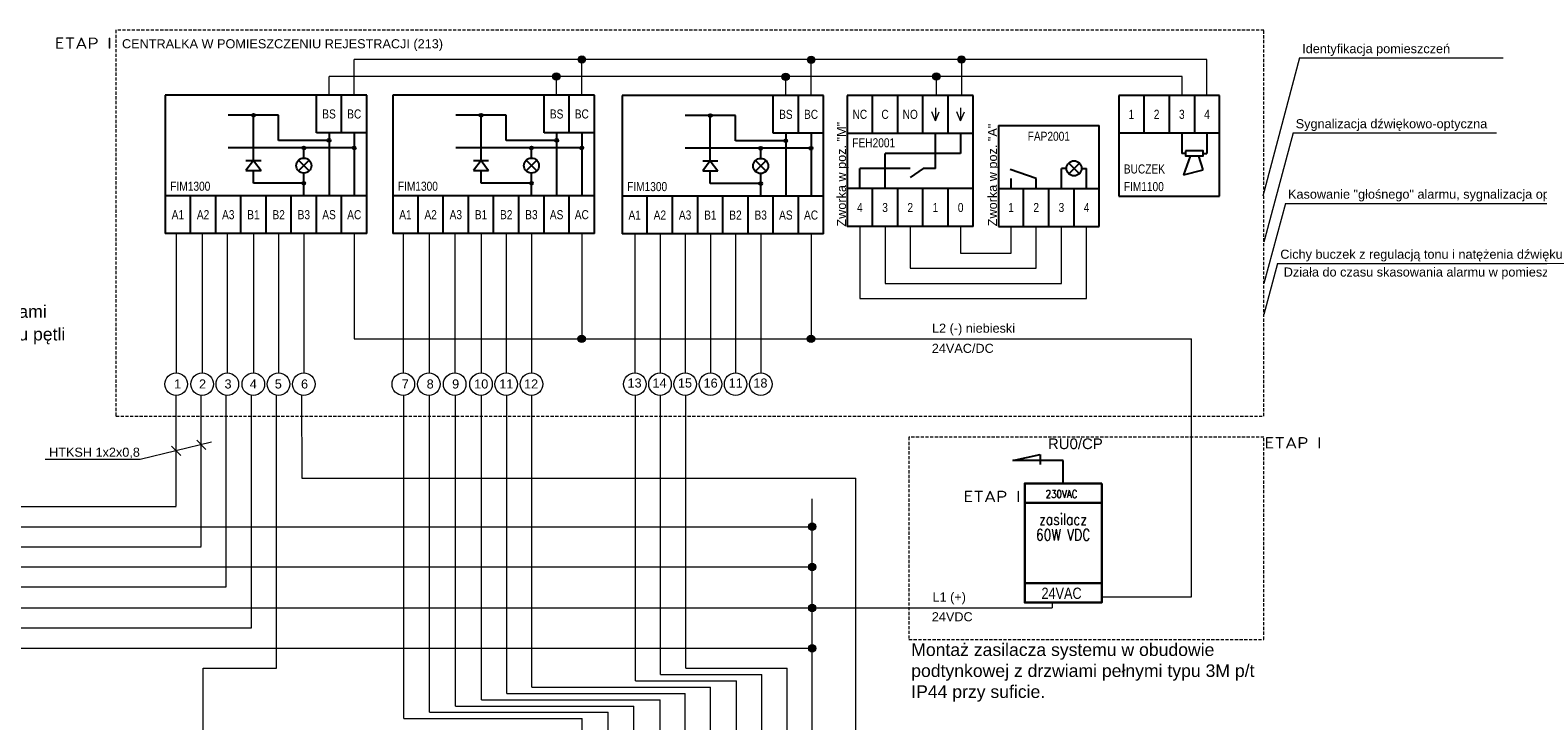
# Model space of a CAD drawing. Header units: millimetres. Extents: x 94562 to 148980, y -25377 to 3008.
# Tile 112 of 140: x 101080 to 103474, y -16677 to -15580. Entities that reach past the tile are written whole.
import ezdxf
from ezdxf.enums import TextEntityAlignment as Align

# ---------------------------------------------------------------- set-up
doc = ezdxf.new("R2010")
doc.units = ezdxf.units.MM
doc.linetypes.add('DASHED2', pattern=[0.375, 0.25, -0.125])
for name, color, linetype, lineweight in [('2DE_TXTMARK', 41, 'Continuous', 18), ('2DE_TXTNUM', 11, 'Continuous', 18), ('2DE_TXTPIN', 131, 'Continuous', 18)]:
    doc.layers.add(name, color=color, linetype=linetype, lineweight=lineweight)
for name, color, linetype in [('ABB_OTHER', 252, 'Continuous'), ('tt_opis', 30, 'Continuous'), ('tt_pomoc', 42, 'Continuous'), ('tt_symbole', 40, 'Continuous')]:
    doc.layers.add(name, color=color, linetype=linetype)
doc.styles.add('CP_ATTR', font='arial.ttf')
doc.styles.add('CP_DESC', font='arial.ttf')
doc.styles.add('CP_ELATT', font='arial.ttf')
doc.styles.add('iso', font='isocpeur.ttf', dxfattribs={"width": 1.2})
doc.styles.add('ROMANS', font='romans', dxfattribs={"width": 0.85})
doc.styles.get("Standard").update_dxf_attribs({"font": 'arial.ttf'})

# ---------------------------------------------------------------- blocks, each defined once
blk = doc.blocks.new('cpel_sig_SH0009A')
for points in [[(-2.2, 9.75, 1), (-2.8, 9.75, 1)], [(7.8, 3.25, 1), (7.2, 3.25, 1)], [(12.8, 4.75, 1), (12.2, 4.75, 1)], [(17.8, 3.25, 1), (17.2, 3.25, 1)], [(7.8, -3.75, 1), (7.2, -3.75, 1)]]:
    blk.add_hatch(color=256).paths.add_polyline_path(points)
for p, q in [((-20, 13.75), (-20, -13.75)), ((10, 13.75), (-20, 13.75)), ((10, 6.25), (10, 13.75)), ((15, 13.75), (10, 13.75)), ((15, 6.25), (15, 13.75)), ((20, 13.75), (15, 13.75)), ((20, -13.75), (20, 13.75)), ((2.5, 9.75), (-7.5, 9.75)), ((-2.5, 0.75), (-2.5, 9.75)), ((2.5, 4.75), (2.5, 9.75)), ((15, 6.25), (10, 6.25)), ((12.5, 6.25), (12.5, -6.25)), ((20, 6.25), (15, 6.25)), ((17.5, 6.25), (17.5, -6.25)), ((17.5, 3.25), (-7.5, 3.25)), ((12.5, 4.75), (2.5, 4.75)), ((7.5, 1.25), (7.5, 3.25)), ((-2.5, 0.75), (-4, -1.25)), ((-4, 0.75), (-1, 0.75)), ((-2.5, 0.75), (-1, -1.25)), ((8.56, 0.81), (6.44, -1.31)), ((8.56, -1.31), (6.44, 0.81)), ((-4, -1.25), (-1, -1.25)), ((-2.5, -3.75), (-2.5, -1.25)), ((7.5, -6.25), (7.5, -1.75)), ((7.5, -3.75), (-2.5, -3.75)), ((-15, -6.25), (-20, -6.25)), ((-15, -13.75), (-15, -6.25)), ((-10, -6.25), (-15, -6.25)), ((-10, -13.75), (-10, -6.25)), ((-5, -6.25), (-10, -6.25)), ((-5, -13.75), (-5, -6.25)), ((0, -6.25), (-5, -6.25)), ((0, -13.75), (0, -6.25)), ((5, -6.25), (0, -6.25)), ((5, -13.75), (5, -6.25)), ((10, -6.25), (5, -6.25)), ((10, -13.75), (10, -6.25)), ((15, -6.25), (10, -6.25)), ((15, -13.75), (15, -6.25)), ((20, -6.25), (15, -6.25)), ((-15, -13.75), (-20, -13.75)), ((-10, -13.75), (-15, -13.75)), ((-5, -13.75), (-10, -13.75)), ((0, -13.75), (-5, -13.75)), ((5, -13.75), (0, -13.75)), ((10, -13.75), (5, -13.75)), ((15, -13.75), (10, -13.75)), ((20, -13.75), (15, -13.75))]:
    blk.add_line(p, q)
for centre, radius in [((-2.5, 9.75), 0.3), ((7.5, 3.25), 0.3), ((12.5, 4.75), 0.3), ((17.5, 3.25), 0.3), ((7.5, -0.25), 1.5), ((7.5, -3.75), 0.3)]:
    blk.add_circle(centre, radius)
at = {"linetype": 'Continuous', "style": 'CP_ATTR', "flags": 9}
for tag in ['OTHER1', 'MARK2', 'NAME', 'NUMBER', 'GROUP', 'ARTICLE', 'PRODUCT-TYPE', 'ORDER-NO', 'PRODUCER', 'VOLTAGE', 'POWER', 'CHARACTER', 'OTHER', 'LINK', 'CURRENT', 'IP', 'WEIGHT', 'FUNCTION', 'EL-STATUS']:
    blk.add_attdef(tag, text='', height=0.00005, dxfattribs=at).set_placement((-19.48, -13.23), align=Align.MIDDLE_LEFT)
at = {"layer": '2DE_TXTMARK', "linetype": 'ByBlock', "style": 'CP_ELATT', "width": 0.8, "flags": 8}
blk.add_attdef('MARK1', (-19, -5.25), '', height=1.8, dxfattribs=at)
at = {"layer": '2DE_TXTNUM', "linetype": 'ByBlock', "style": 'CP_ELATT', "width": 0.8, "flags": 8}
blk.add_attdef('TAG', text='', height=2.5, dxfattribs=at).set_placement((-22, 11.39), align=Align.RIGHT)
at = {"layer": '2DE_TXTPIN', "linetype": 'ByBlock', "style": 'CP_ELATT', "width": 0.8}
for s, p in [('BS', (12.5, 10)), ('BC', (17.5, 10)), ('A1', (-17.5, -10)), ('A2', (-12.5, -10)), ('A3', (-7.5, -10)), ('B1', (-2.5, -10)), ('B2', (2.5, -10)), ('B3', (7.5, -10)), ('AS', (12.5, -10)), ('AC', (17.5, -10))]:
    blk.add_text(s, height=1.8, dxfattribs=at).set_placement(p, align=Align.MIDDLE_CENTER)
blk = doc.blocks.new('cpel_sig_SH0005A')
for p, q in [((-12.5, 13), (-12.5, -13)), ((-7.5, 13), (-12.5, 13)), ((-7.5, 5.5), (-7.5, 13)), ((-2.5, 13), (-7.5, 13)), ((-2.5, 5.5), (-2.5, 13)), ((2.5, 13), (-2.5, 13)), ((2.5, 5.5), (2.5, 13)), ((7.5, 13), (2.5, 13)), ((7.5, 5.5), (7.5, 13)), ((12.5, 13), (7.5, 13)), ((12.5, -13), (12.5, 13)), ((-12.5, 5.5), (-7.5, 5.5)), ((-7.5, 5.5), (-2.5, 5.5)), ((-2.5, 5.5), (2.5, 5.5)), ((2.5, 5.5), (7.5, 5.5)), ((7.5, 5.5), (12.5, 5.5)), ((10, 5.5), (10, 1.5)), ((10, 1.5), (-5, 1.5)), ((-5, -5.5), (-5, 1.5)), ((-10, -5.5), (-10, -1.5)), ((0, -1.5), (-10, -1.5)), ((5, -1.5), (2.54, -1.5)), ((-7.5, -5.5), (-12.5, -5.5)), ((-7.5, -13), (-7.5, -5.5)), ((-2.5, -5.5), (-7.5, -5.5)), ((-2.5, -13), (-2.5, -5.5)), ((2.5, -5.5), (-2.5, -5.5)), ((2.5, -13), (2.5, -5.5)), ((7.5, -5.5), (2.5, -5.5)), ((7.5, -13), (7.5, -5.5)), ((12.5, -5.5), (7.5, -5.5)), ((-7.5, -13), (-12.5, -13)), ((-2.5, -13), (-7.5, -13)), ((2.5, -13), (-2.5, -13)), ((7.5, -13), (2.5, -13)), ((12.5, -13), (7.5, -13))]:
    blk.add_line(p, q)
for points in [[(5, -1.5), (5, 5.5)], [(2.54, -1.5), (0, -3.27)]]:
    blk.add_lwpolyline(points)
at = {"layer": '2DE_TXTPIN', "linetype": 'ByBlock'}
for p, q in [((5, 7.98), (4.25, 9.76)), ((5, 10.52), (5, 7.98)), ((5, 7.98), (5.75, 9.76)), ((10, 7.98), (9.25, 9.76)), ((10, 10.52), (10, 7.98)), ((10, 7.98), (10.75, 9.76))]:
    blk.add_line(p, q, dxfattribs=at)
at = {"linetype": 'Continuous', "style": 'CP_ATTR', "flags": 9}
for tag in ['NAME', 'ARTICLE', 'MARK2', 'OTHER1', 'PRODUCT-TYPE', 'ORDER-NO', 'PRODUCER', 'VOLTAGE', 'CURRENT', 'POWER', 'CHARACTER', 'IP', 'OTHER', 'LINK', 'WEIGHT', 'NUMBER', 'GROUP', 'FUNCTION', 'EL-STATUS']:
    blk.add_attdef(tag, text='', height=0.00005, dxfattribs=at).set_placement((-12.47, -13.02), align=Align.MIDDLE_LEFT)
at = {"layer": '2DE_TXTMARK', "linetype": 'ByBlock', "style": 'CP_ELATT', "width": 0.8, "flags": 8}
blk.add_attdef('MARK1', text='', height=1.8, dxfattribs=at).set_placement((-11.5, 4.5), align=Align.TOP_LEFT)
at = {"layer": '2DE_TXTNUM', "linetype": 'ByBlock', "style": 'CP_ELATT', "width": 0.8, "flags": 8}
blk.add_attdef('TAG', text='', height=2.5, dxfattribs=at).set_placement((-14.5, 10.64), align=Align.RIGHT)
at = {"layer": '2DE_TXTPIN', "linetype": 'ByBlock', "style": 'CP_ELATT', "width": 0.8}
for s, p in [('NC', (-10, 9.25)), ('C', (-5, 9.25)), ('NO', (0, 9.25)), ('4', (-10, -9.25)), ('3', (-5, -9.25)), ('2', (0, -9.25)), ('1', (5, -9.25)), ('0', (10, -9.25))]:
    blk.add_text(s, height=1.8, dxfattribs=at).set_placement(p, align=Align.MIDDLE_CENTER)
blk = doc.blocks.new('cpelh_sig_SH0011A')
for p, q in [((-10, 10), (-10, -10)), ((-10, 10), (10, 10)), ((10, -10), (10, 10)), ((-2.5, -0.5), (-7.69, 1.3)), ((3.5, 1.52), (2.5, 1.52)), ((6.06, 0.46), (3.94, 2.58)), ((3.94, 0.46), (6.06, 2.58)), ((6.5, 1.52), (7.5, 1.52)), ((-10, -2.5), (-5, -2.5)), ((-7.5, -2.5), (-7.5, -0.5)), ((-5, -2.5), (0, -2.5)), ((-5, -10), (-5, -2.5)), ((-2.5, -2.5), (-2.5, -0.5)), ((0, -2.5), (5, -2.5)), ((0, -10), (0, -2.5)), ((5, -2.5), (10, -2.5)), ((5, -10), (5, -2.5)), ((-10, -10), (-5, -10)), ((-5, -10), (0, -10)), ((0, -10), (5, -10)), ((5, -10), (10, -10))]:
    blk.add_line(p, q)
for points in [[(2.5, -2.5), (2.5, 1.5)], [(7.5, -2.5), (7.5, 1.5)]]:
    blk.add_lwpolyline(points)
blk.add_circle((5, 1.52), 1.5)
at = {"linetype": 'Continuous', "style": 'CP_ATTR', "flags": 9}
for tag in ['NAME', 'ARTICLE', 'MARK2', 'OTHER1', 'PRODUCT-TYPE', 'ORDER-NO', 'PRODUCER', 'VOLTAGE', 'CURRENT', 'POWER', 'CHARACTER', 'IP', 'OTHER', 'LINK', 'WEIGHT', 'NUMBER', 'GROUP', 'FUNCTION', 'EL-STATUS']:
    blk.add_attdef(tag, text='', height=0.00005, dxfattribs=at).set_placement((-9.97, -10.02), align=Align.MIDDLE_LEFT)
at = {"layer": '2DE_TXTMARK', "linetype": 'ByBlock', "style": 'CP_ELATT', "width": 0.8, "flags": 8}
blk.add_attdef('MARK1', text='', height=1.8, dxfattribs=at).set_placement((0, 7), align=Align.CENTER)
at = {"layer": '2DE_TXTNUM', "linetype": 'ByBlock', "style": 'CP_ELATT', "width": 0.8, "flags": 8}
blk.add_attdef('TAG', text='', height=2.5, dxfattribs=at).set_placement((-12, 7.64), align=Align.RIGHT)
at = {"layer": '2DE_TXTPIN', "linetype": 'ByBlock', "style": 'CP_ELATT', "width": 0.8}
for s, p in [('1', (-7.5, -6.25)), ('2', (-2.5, -6.25)), ('3', (2.5, -6.25)), ('4', (7.5, -6.25))]:
    blk.add_text(s, height=1.8, dxfattribs=at).set_placement(p, align=Align.MIDDLE_CENTER)
blk = doc.blocks.new('cpel_sig_SH0008A')
for p, q in [((-10, 10), (-10, -10)), ((-5, 10), (-10, 10)), ((-5, 10), (-5, 2.5)), ((0, 10), (-5, 10)), ((0, 10), (0, 2.5)), ((5, 10), (0, 10)), ((5, 10), (5, 2.5)), ((10, 10), (5, 10)), ((10, -10), (10, 10)), ((-5, 2.5), (-10, 2.5)), ((0, 2.5), (-5, 2.5)), ((5, 2.5), (0, 2.5)), ((10, 2.5), (5, 2.5)), ((3.25, -1.5), (2.5, -1.5)), ((4.14, -2.03), (2.86, -5.75)), ((6.72, -4.76), (5.9, -2.03)), ((6.75, -1.5), (7.5, -1.5)), ((2.86, -5.75), (6.72, -4.76)), ((-10, -10), (10, -10))]:
    blk.add_line(p, q)
for points in [[(2.5, 2.5), (2.5, -1.5)], [(7.5, 2.5), (7.5, -1.5)]]:
    blk.add_lwpolyline(points)
blk.add_lwpolyline([(3.25, -1), (3.25, -2), (6.75, -2), (6.75, -1)], close=True)
at = {"linetype": 'Continuous', "style": 'CP_ATTR', "flags": 9}
for tag in ['EL-STATUS', 'FUNCTION', 'GROUP', 'NUMBER', 'WEIGHT', 'LINK', 'OTHER', 'IP', 'CHARACTER', 'POWER', 'CURRENT', 'VOLTAGE', 'PRODUCER', 'ORDER-NO', 'PRODUCT-TYPE', 'OTHER1', 'MARK2', 'ARTICLE', 'NAME']:
    blk.add_attdef(tag, text='', height=0.00005, dxfattribs=at).set_placement((-9.97, -10.02), align=Align.MIDDLE_LEFT)
at = {"layer": '2DE_TXTMARK', "linetype": 'ByBlock', "style": 'CP_ELATT', "width": 0.8}
blk.add_text('BUCZEK', height=1.8, dxfattribs=at).set_placement((-9, -5.5))
at = {"layer": '2DE_TXTMARK', "linetype": 'ByBlock', "style": 'CP_ELATT', "width": 0.8, "flags": 8}
blk.add_attdef('MARK1', (-9, -9), '', height=1.8, dxfattribs=at)
at = {"layer": '2DE_TXTNUM', "linetype": 'ByBlock', "style": 'CP_ELATT', "width": 0.8, "flags": 8}
blk.add_attdef('TAG', text='', height=2.5, dxfattribs=at).set_placement((-12, 7.64), align=Align.RIGHT)
at = {"layer": '2DE_TXTPIN', "linetype": 'ByBlock', "style": 'CP_ELATT', "width": 0.8}
for s, p in [('1', (-7.5, 6.25)), ('2', (-2.5, 6.25)), ('3', (2.5, 6.25)), ('4', (7.5, 6.25))]:
    blk.add_text(s, height=1.8, dxfattribs=at).set_placement(p, align=Align.MIDDLE_CENTER)

msp = doc.modelspace()

# ---------------------------------------------------------------- hatches: boundary and pattern name
at = {"layer": 'tt_pomoc', "lineweight": 0}
h = msp.add_hatch(color=256, dxfattribs=at)
h.dxf.hatch_style = 1
h.paths.add_polyline_path([(101961.6, -15626.2, 1), (101949.9, -15626.2, 1)])
h = msp.add_hatch(color=256, dxfattribs=at)
h.dxf.hatch_style = 1
h.paths.add_polyline_path([(102325.6, -15626.8, 1), (102313.9, -15626.8, 1)])
h = msp.add_hatch(color=256, dxfattribs=at)
h.dxf.hatch_style = 1
h.paths.add_polyline_path([(102564.4, -15626.2, 1), (102552.7, -15626.2, 1)])
h = msp.add_hatch(color=256, dxfattribs=at)
h.dxf.hatch_style = 1
h.paths.add_polyline_path([(101921.1, -15653.2, 1), (101909.4, -15653.2, 1)])
h = msp.add_hatch(color=256, dxfattribs=at)
h.dxf.hatch_style = 1
h.paths.add_polyline_path([(102285.1, -15653.8, 1), (102273.4, -15653.8, 1)])
h = msp.add_hatch(color=256, dxfattribs=at)
h.dxf.hatch_style = 1
h.paths.add_polyline_path([(102524.3, -15653.2, 1), (102512.5, -15653.2, 1)])
h = msp.add_hatch(color=256, dxfattribs=at)
h.dxf.hatch_style = 1
h.paths.add_polyline_path([(101961.2, -16069.8, 1), (101949.5, -16069.8, 1)])
h = msp.add_hatch(color=256, dxfattribs=at)
h.dxf.hatch_style = 1
h.paths.add_polyline_path([(102325.4, -16069.8, 1), (102313.6, -16069.8, 1)])
at = {"layer": 'tt_pomoc', "linetype": 'Continuous', "lineweight": 0}
h = msp.add_hatch(color=256, dxfattribs=at)
h.dxf.hatch_style = 1
h.paths.add_polyline_path([(102327.2, -16368.3, 1), (102315.5, -16368.3, 1)])
h = msp.add_hatch(color=256, dxfattribs=at)
h.dxf.hatch_style = 1
h.paths.add_polyline_path([(102327.2, -16432.3, 1), (102315.5, -16432.3, 1)])
h = msp.add_hatch(color=256, dxfattribs=at)
h.dxf.hatch_style = 1
h.paths.add_polyline_path([(102327.2, -16497.5, 1), (102315.5, -16497.5, 1)])
h = msp.add_hatch(color=256, dxfattribs=at)
h.dxf.hatch_style = 1
h.paths.add_polyline_path([(102327.2, -16561.5, 1), (102315.5, -16561.5, 1)])

# ---------------------------------------------------------------- linework, layer by layer
at = {"layer": 'ABB_OTHER', "linetype": 'DASHED2', "lineweight": 0, "ltscale": 20}
for points in [[(103038.7, -15579.6), (101216, -15579.6), (101216, -16192.7), (103038.7, -16192.7)], [(103038.7, -16226.1), (102475, -16226.1), (102475, -16547.5), (103038.7, -16547.5)]]:
    msp.add_lwpolyline(points, close=True, dxfattribs=at)
at = {"layer": 'tt_opis', "lineweight": 0}
for p, q in [((103095.1, -15623.5), (103036.8, -15843.3)), ((103095.1, -15623.5), (103418.3, -15623.5)), ((103084.8, -15742.7), (103038.7, -15916.4)), ((103084.8, -15742.7), (103407.9, -15742.7)), ((103072.6, -15854.7), (103038.7, -15982.2)), ((103072.6, -15854.7), (103675.9, -15854.7)), ((103060.3, -15950), (103038.7, -16031.5)), ((103060.3, -15950), (103527.1, -15950))]:
    msp.add_line(p, q, dxfattribs=at)
at = {"layer": 'tt_pomoc', "lineweight": 0, "ltscale": 5}
for p, q in [((102948.2, -15626.2), (101594.3, -15626.2)), ((102558.5, -15626.2), (102558.5, -15683.3)), ((102948.2, -15683.3), (102948.2, -15626.2)), ((102397.1, -15891.3), (102397.1, -16005.8)), ((102437.1, -15891.3), (102437.1, -15981.8)), ((102477.1, -15891.3), (102477.1, -15957.8)), ((102557.1, -15891.3), (102557.1, -15933.8)), ((102637.1, -15933.8), (102637.1, -15891.3)), ((102677.1, -15957.8), (102677.1, -15891.3)), ((102717.1, -15981.8), (102717.1, -15891.3)), ((102757.1, -16005.8), (102757.1, -15891.3)), ((101311.4, -15903.3), (101311.4, -16123.9)), ((101352.7, -15903.3), (101352.7, -16123.9)), ((101392.7, -15903.3), (101392.7, -16123.9)), ((101434.1, -15903.3), (101434.1, -16123.9)), ((101474.1, -15903.3), (101474.1, -16123.9)), ((101514.1, -15903.3), (101514.1, -16123.9)), ((101672.1, -15903.3), (101672.1, -16123.9)), ((101713, -15903.3), (101713, -16123.9)), ((101754, -15903.3), (101754, -16123.9)), ((101795.6, -15903.3), (101795.6, -16123.9)), ((101835.6, -15903.3), (101835.6, -16123.9)), ((101875.6, -15903.3), (101875.6, -16123.9)), ((102039.8, -15903.3), (102039.8, -16123.9)), ((102079.8, -15903.3), (102079.8, -16123.9)), ((102119.8, -15903.3), (102119.8, -16123.9)), ((102159.8, -15903.3), (102159.8, -16123.9)), ((102199.8, -15903.3), (102199.8, -16123.9)), ((102239.8, -15903.3), (102239.8, -16123.9)), ((102319.6, -15903.3), (102319.6, -16069.8)), ((102557.1, -15933.8), (102637.1, -15933.8)), ((102477.1, -15957.8), (102677.1, -15957.8)), ((102437.1, -15981.8), (102717.1, -15981.8)), ((102397.1, -16005.8), (102757.1, -16005.8)), ((101594.3, -16069.8), (102923.4, -16069.8))]:
    msp.add_line(p, q, dxfattribs=at)
at = {"layer": 'tt_pomoc', "lineweight": 0}
for p, q in [((101594.3, -15682.7), (101594.3, -15626.2)), ((101955.6, -15682.7), (101955.6, -15626.2)), ((102319.6, -15683.3), (102319.6, -15626.7)), ((101554.3, -15682.7), (101554.3, -15653.2)), ((101915.6, -15682.7), (101915.6, -15653.2)), ((102279.6, -15683.3), (102279.6, -15653.8)), ((101594.3, -15902.7), (101594.3, -16069.8)), ((101955.6, -15902.7), (101955.6, -16069.8)), ((102923.4, -16479.8), (102923.4, -16069.8)), ((102702.6, -16488.9), (102702.6, -16497.2)), ((102781.2, -16479.8), (102923.4, -16479.8))]:
    msp.add_line(p, q, dxfattribs=at)
at = {"layer": 'tt_pomoc', "lineweight": 0, "ltscale": 2}
for p, q in [((102908.7, -15653.2), (101554.3, -15653.2)), ((102518.4, -15653.2), (102518.4, -15683.3)), ((102908.7, -15683.3), (102908.7, -15653.2))]:
    msp.add_line(p, q, dxfattribs=at)
at = {"layer": 'tt_pomoc', "linetype": 'Continuous', "lineweight": 0, "ltscale": 0.2}
for p, q in [((101311.5, -16335.9), (101311.5, -16159.7)), ((101351.2, -16400), (101351.1, -16159.7)), ((101391.2, -16464), (101391.1, -16159.7)), ((101431.3, -16529.2), (101431.1, -16159.7)), ((101471.1, -16593.2), (101471.1, -16159.7)), ((101511.4, -16291), (101511.1, -16159.7)), ((101673, -16673.2), (101673, -16159.7)), ((101713.9, -16663.2), (101713.9, -16159.7)), ((101754.9, -16653.2), (101754.9, -16159.7)), ((101796.5, -16643.2), (101796.5, -16159.7)), ((101836.5, -16633.2), (101836.5, -16159.7)), ((101876.5, -16623.2), (101876.5, -16159.7)), ((102040.7, -16613.2), (102040.7, -16159.7)), ((102080.7, -16603.2), (102080.7, -16159.7)), ((102120.7, -16593.2), (102120.7, -16159.7)), ((101511.1, -16291), (102390.6, -16291.1)), ((102390.6, -16721.2), (102390.6, -16291.1)), ((102321.4, -18269), (102321.4, -16323.9)), ((97665.8, -16336), (101311.5, -16336.1)), ((97705.8, -16368.3), (102321.4, -16368.3)), ((98602.4, -16400.3), (101351.2, -16400.3)), ((98642.4, -16432), (102321.4, -16432.3)), ((99539, -16463.7), (101391.2, -16463.7)), ((99579, -16497.2), (102702.6, -16497.2)), ((100451.2, -16529.2), (101431.3, -16529.1)), ((100491.2, -16561.2), (102321.4, -16561.2)), ((101354.5, -16863.4), (101354.5, -16593.2)), ((101354.5, -16593.2), (101471.1, -16593.2)), ((102080.7, -16603.2), (102241.4, -16603.2)), ((102120.7, -16593.2), (102281.4, -16593.2)), ((102241.4, -18141), (102241.4, -16603.2)), ((102281.4, -18075.8), (102281.4, -16593.2)), ((101836.5, -16633.2), (102119.9, -16633.2)), ((101876.5, -16623.2), (102159.9, -16623.2)), ((102040.7, -16613.2), (102201.4, -16613.2)), ((102119.9, -18205), (102119.9, -16633.2)), ((102159.8, -18269), (102159.9, -16623.2)), ((102201.4, -18205), (102201.4, -16613.2)), ((101754.9, -16653.2), (102038.3, -16653.2)), ((101796.5, -16643.2), (102079.9, -16643.2)), ((102038.3, -18075.8), (102038.3, -16653.2)), ((102079.9, -18139.8), (102079.9, -16643.2)), ((101673, -16673.2), (101956.4, -16673.2)), ((101713.9, -16663.2), (101997.3, -16663.2)), ((101956.4, -17947.7), (101956.4, -16673.2)), ((101997.3, -18011.8), (101997.3, -16663.2))]:
    msp.add_line(p, q, dxfattribs=at)
at = {"layer": 'tt_pomoc', "lineweight": 0, "ltscale": 20}
for p, q in [((101367.7, -16234.3), (101254.2, -16261.6)), ((101318.8, -16255.2), (101304.3, -16240.4)), ((101358.7, -16245.6), (101344.2, -16230.8)), ((101254.2, -16261.6), (101103.8, -16261.6))]:
    msp.add_line(p, q, dxfattribs=at)
at = {"layer": 'tt_pomoc', "lineweight": 0}
for centre in [(101955.8, -15626.2), (102319.8, -15626.8), (102558.5, -15626.2), (101915.2, -15653.2), (102279.2, -15653.8), (102518.4, -15653.2), (101955.3, -16069.8), (102319.5, -16069.8)]:
    msp.add_circle(centre, 5.85, dxfattribs=at)
at = {"layer": 'tt_pomoc', "lineweight": 0, "ltscale": 5}
for centre in [(101311.5, -16141.8), (101352.8, -16141.8), (101392.8, -16141.8), (101434.1, -16141.8), (101474.1, -16141.8), (101514.1, -16141.8), (101672.2, -16141.8), (101712.9, -16141.8), (101753.8, -16141.8), (101795.6, -16141.8), (101835.6, -16141.8), (101875.6, -16141.8), (102039.8, -16141.8), (102079.8, -16141.8), (102119.8, -16141.8), (102159.8, -16141.8), (102199.8, -16141.8), (102239.8, -16141.8)]:
    msp.add_circle(centre, 17.9, dxfattribs=at)
at = {"layer": 'tt_pomoc', "linetype": 'Continuous', "lineweight": 0}
for centre in [(102321.4, -16368.3), (102321.4, -16432.3), (102321.4, -16497.5), (102321.4, -16561.5)]:
    msp.add_circle(centre, 5.85, dxfattribs=at)
at = {"layer": 'tt_symbole'}
for p, q in [((102639.9, -16263), (102683.4, -16253.4)), ((102683.4, -16253.4), (102683.4, -16269.5)), ((102720, -16263), (102639.9, -16263)), ((102720, -16299.6), (102720, -16263))]:
    msp.add_line(p, q, dxfattribs=at)
at = {"layer": 'tt_symbole', "lineweight": 30}
for p, q in [((102658.8, -16330.4), (102781.2, -16330.4)), ((102658.8, -16458.1), (102781.2, -16458.1))]:
    msp.add_line(p, q, dxfattribs=at)
msp.add_lwpolyline([(102781.2, -16299.6), (102658.8, -16299.6), (102658.8, -16488.9), (102781.2, -16488.9)], close=True, dxfattribs=at)

# ---------------------------------------------------------------- block references
at = {"layer": 'tt_symbole', "linetype": 'Continuous', "lineweight": 0, "xscale": 8, "yscale": 8, "zscale": 8}
for name, p, values in [('cpel_sig_SH0009A', (101454.3, -15792.7), {'MARK1': 'FIM1300'}), ('cpel_sig_SH0009A', (101815.6, -15792.7), {'MARK1': 'FIM1300'}), ('cpel_sig_SH0009A', (102179.6, -15793.3), {'MARK1': 'FIM1300'}), ('cpel_sig_SH0005A', (102477.1, -15787.3), {'MARK1': 'FEH2001'}), ('cpel_sig_SH0008A', (102888.2, -15763.3), {'MARK1': 'FIM1100'}), ('cpelh_sig_SH0011A', (102697.1, -15811.3), {'MARK1': 'FAP2001'})]:
    msp.add_blockref(name, p, dxfattribs=at).add_auto_attribs(values)

# ---------------------------------------------------------------- texts
at = {"layer": 'tt_opis', "lineweight": 0, "style": 'CP_DESC'}
for s, height, p in [('CENTRALKA W POMIESZCZENIU REJESTRACJI (213)', 14.4, (101225.6, -15608.4)), ('Identyfikacja pomieszczeń', 14.4, (103099.4, -15616.2)), ('Sygnalizacja dźwiękowo-optyczna', 14.4, (103089.1, -15735.4)), ('Kasowanie "głośnego" alarmu, sygnalizacja optyczna działa dalej', 14.4, (103076.9, -15847.3)), ('Włączniki pociągowe montować na wysokości h=2,2m nad posadzką', 20, (100205.5, -15964.5)), ('Cichy buczek z regulacją tonu i natężenia dźwięku', 14.4, (103064.6, -15942.7)), ('Działa do czasu skasowania alarmu w pomieszczeniu', 14.4, (103070.1, -15971)), ('Przewody nieoznaczone - 0,5mm, montaż w puszkach 60mm z wkrętami', 20, (100205.5, -16036.5)), ('Rezystor w zestawie z sygnalizatorem FEH2001 - montować na końcu pętli', 20, (100205.5, -16072.5)), ('L2 (-) niebieski', 14.4, (102511.6, -16060.2)), ('24VAC/DC', 14.4, (102511.3, -16092.2)), ('13', 14.4, (102028.2, -16147.3)), ('14', 14.4, (102067.8, -16147.3)), ('15', 14.4, (102108.2, -16147.3)), ('16', 14.4, (102148.9, -16147.3)), ('11', 14.4, (102188.7, -16147.3)), ('18', 14.4, (102228, -16147.3)), ('1', 14.4, (101308.3, -16148.8)), ('2', 14.4, (101347.9, -16148.8)), ('3', 14.4, (101388.3, -16148.8)), ('4', 14.4, (101428.4, -16148.8)), ('5', 14.4, (101468.2, -16148.8)), ('6', 14.4, (101509.8, -16148.8)), ('7', 14.4, (101669.7, -16148.8)), ('8', 14.4, (101709.3, -16148.8)), ('9', 14.4, (101749.7, -16148.8)), ('10', 14.4, (101784.7, -16148.8)), ('11', 14.4, (101824.5, -16148.8)), ('12', 14.4, (101863.9, -16148.8)), ('HTKSH 1x2x0,8', 14.4, (101109.8, -16257.2)), ('L1 (+)', 14.4, (102512.4, -16487.2)), ('24VDC', 14.4, (102511.3, -16518.6))]:
    msp.add_text(s, height=height, dxfattribs=at).set_placement(p)
for s, p in [('Zworka w poz. "M"', (102375, -15891.6)), ('Zworka w poz. "A"', (102614.8, -15891.1))]:
    msp.add_text(s, height=14.4, rotation=90, dxfattribs=at).set_placement(p)
at = {"layer": 'tt_opis', "char_height": 18, "attachment_point": 6, "style": 'iso'}
for insert in [(101209.3, -15600.3), (103130.1, -16235.1), (102652.1, -16320.3)]:
    msp.add_mtext_dynamic_manual_height_columns('ETAP I', width=115.158, gutter_width=12.5, heights=[0], dxfattribs=dict(at, insert=insert))
at = {"layer": 'tt_opis', "linetype": 'Continuous', "lineweight": 20, "ltscale": 6, "attachment_point": 1}
for s, insert, char_height, width in [('RU0/CP', (102695.7, -16228.1), 17, 342.619), ('Montaż zasilacza systemu w obudowie podtynkowej z drzwiami pełnymi typu 3M p/t IP44 przy suficie.', (102478.6, -16553.7), 20, 586.306)]:
    msp.add_mtext(s, dxfattribs=dict(at, insert=insert, char_height=char_height, width=width))
at = {"layer": 'tt_symbole', "insert": (102717.3, -16316.4), "char_height": 12.6, "width": 272.559, "attachment_point": 5, "rotation": 359.9919, "style": 'ROMANS'}
msp.add_mtext('\\Fromans.shx;\\W0.8;230VAC', dxfattribs=at)
at = {"layer": 'tt_symbole', "char_height": 18, "width": 484.501, "attachment_point": 2, "rotation": 359.9919}
for s, insert in [('\\Fromans.shx;\\W0.8;zasilacz', (102719.8, -16347.6)), ('{\\Fromans|c238;\\W0.8;60W VDC}', (102719.8, -16372.3))]:
    msp.add_mtext(s, dxfattribs=dict(at, insert=insert))
at = {"layer": 'tt_symbole', "width": 0.8}
msp.add_attdef('24VAC', text='12VDC', height=18, rotation=359.9919, dxfattribs=at).set_placement((102717.3, -16474.1), align=Align.MIDDLE_CENTER)

doc.saveas('drawing.dxf')
